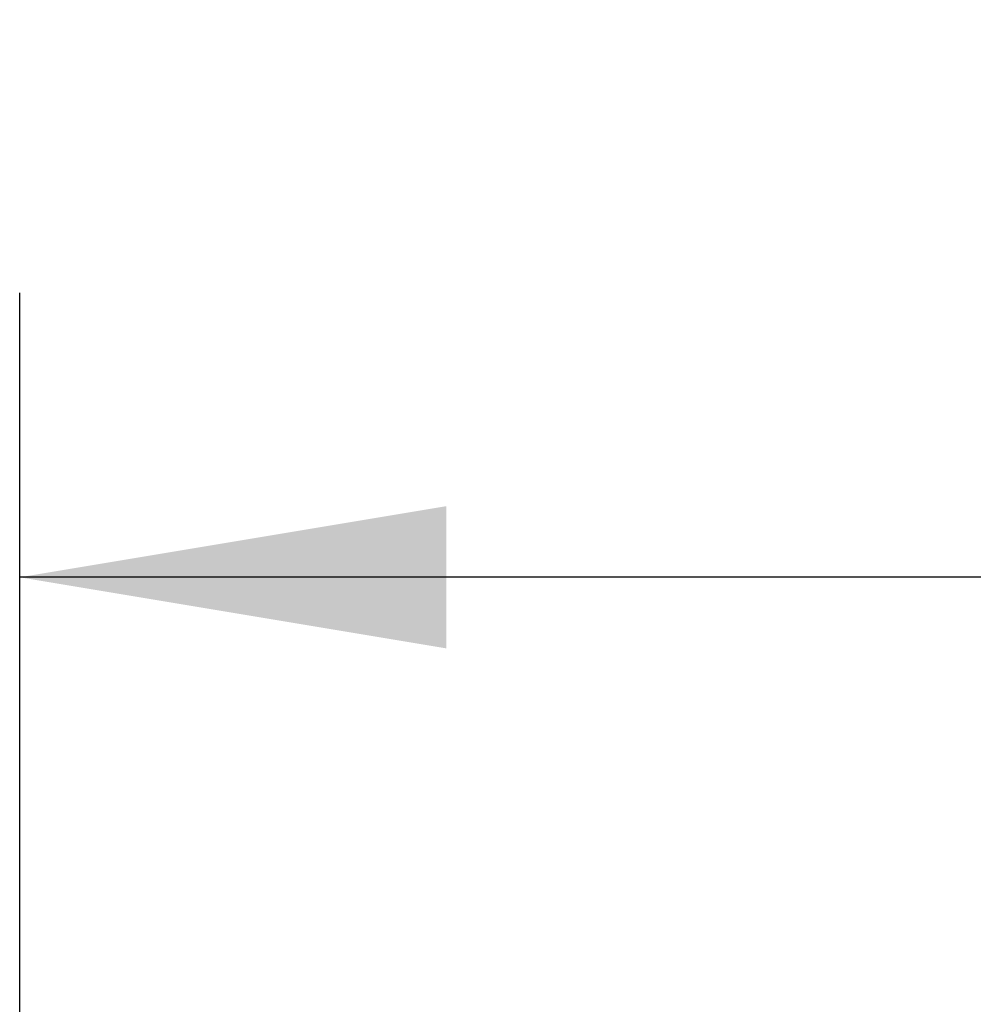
# Model space of a CAD drawing. Header units: millimetres. Extents: x 0 to 420, y 0 to 297.
# Tile 9 of 19: x 57.76 to 64.47, y 228.55 to 235.47. Entities that reach past the tile are written whole.
import ezdxf

# ---------------------------------------------------------------- set-up
doc = ezdxf.new("R2010")
doc.units = ezdxf.units.MM
doc.layers.add('QUOTE', color=174, linetype='Continuous')
doc.styles.add('SLDTEXTSTYLE3', font='TXT', dxfattribs={"width": 0.75})
doc.dimstyles.new('SLDDIMSTYLE0', dxfattribs={"dimtxt": 3, "dimasz": 3, "dimexe": 0, "dimexo": 0.0625, "dimgap": 0.75, "dimtad": 1, "dimlfac": 13.728588, "dimrnd": 1e-09, "dimzin": 12, "dimdsep": 46, "dimtxsty": 'SLDTEXTSTYLE3', "dimsah": 1, "dimcen": 0.09, "dimadec": 0, "dimazin": 3, "dimtfac": 1, "dimtdec": 3, "dimtofl": 0, "dimtmove": 0, "dimatfit": 3, "dimfxl": 0, "dimfrac": 2, "dimtolj": 1, "dimtzin": 12, "dimarcsym": 0})

# ---------------------------------------------------------------- blocks, each defined once
blk = doc.blocks.new('_D')
at = {"layer": 'QUOTE'}
for p, q in [((57.7628, 225.5922), (57.7628, 233.5506)), ((218.0124, 225.5922), (218.0124, 233.5506)), ((218.0124, 231.5506), (57.7628, 231.5506))]:
    blk.add_line(p, q, dxfattribs=at)
for points in [[(57.7628, 231.5506), (60.7628, 231.0506), (60.7628, 232.0506)], [(218.0124, 231.5506), (215.0124, 232.0506), (215.0124, 231.0506)]]:
    blk.add_solid(points, dxfattribs=at)
at = {"layer": 'QUOTE', "insert": (133.4543, 235.4178), "char_height": 3, "attachment_point": 1, "style": 'SLDTEXTSTYLE3'}
blk.add_mtext('2200', dxfattribs=at)

msp = doc.modelspace()

# ---------------------------------------------------------------- dimensions: what is measured, and where the dimension line sits
at = {"layer": 'QUOTE'}
dim = msp.add_linear_dim(base=(57.76282, 231.55063), p1=(218.01237, 223.59219), p2=(57.76282, 223.59219), dimstyle='SLDDIMSTYLE0', dxfattribs=at)
dim.commit()
dim.dimension.update_dxf_attribs({"geometry": '_D', "text_midpoint": (137.8876, 231.55063), "dimtype": 160})

doc.saveas('drawing.dxf')
